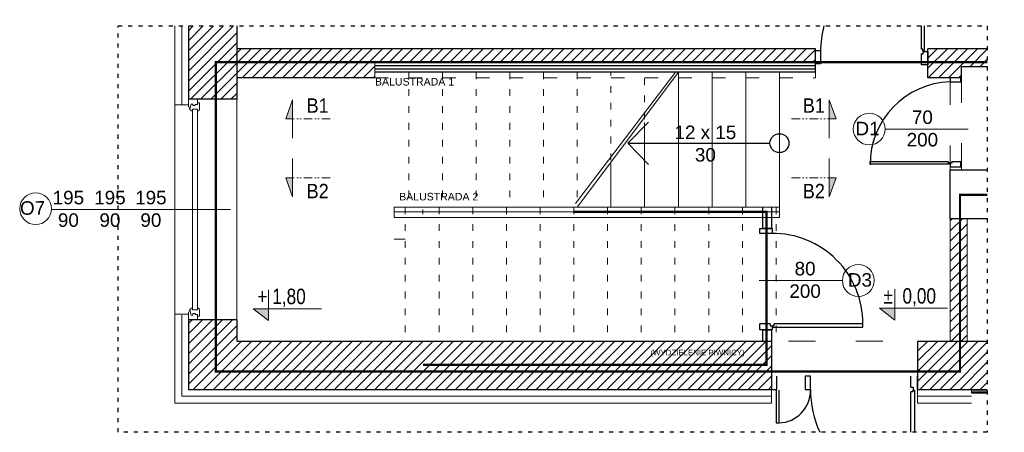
# Model space of a CAD drawing. Header units: millimetres. Extents: x -2720 to 125583, y -8970 to 34912.
# Tile 104 of 105: x 67454 to 68330, y 25529 to 25896. Entities that reach past the tile are written whole.
import ezdxf
from ezdxf.enums import TextEntityAlignment as Align

# ---------------------------------------------------------------- set-up
doc = ezdxf.new("R2010")
doc.units = ezdxf.units.MM
for name, pattern in [('1KS_2KP-50', [37.05, 12, 6, -6.35, 0, -6.35, 0, -6.35]), ('ACAD_ISO02W100', [15, 12, -3]), ('ACAD_ISO03W100', [30, 12, -18])]:
    doc.linetypes.add(name, pattern=pattern)
doc.layers.add('000_HATCH', color=253, linetype='Continuous', lineweight=5, transparency=0.5)
for name, color, linetype, lineweight, true_color in [('A_DZIAŁOWA_PROJEKTOWANE', 7, 'Continuous', 18, 0x007cb0), ('A_HATCH', 7, 'Continuous', 5, 0x999999), ('A_HATCH_PROJEKTOWANE', 7, 'Continuous', 9, 0x0089b6), ('A_IZOLEACJA TERMI_PROJEKTOWANA', 7, 'Continuous', 15, 0x0089b6), ('A_PPOŻ', 1, 'ACAD_ISO02W100', 30, 0xff0000), ('A_ŚCIANY NOWOPROJEKTOWANE', 140, 'Continuous', 35, 0x00bfff)]:
    doc.layers.add(name, color=color, linetype=linetype, lineweight=lineweight, true_color=true_color)
for name, color, linetype, lineweight in [('A_KONST_ISTNIEJĄCE', 83, 'Continuous', 25), ('A_LINIA PRZEKROJOWA', 223, '1KS_2KP-50', 15), ('A_OPISY', 40, 'Continuous', 9), ('A_STOLARKA OKIENNA', 141, 'Continuous', 15), ('A_TEKST', 7, 'Continuous', 15), ('A_WIDOK', 141, 'Continuous', 13)]:
    doc.layers.add(name, color=color, linetype=linetype, lineweight=lineweight)
doc.layers.add('A_NIEWIDOCZNE  POMOCNICZE', color=252, linetype='ACAD_ISO03W100', lineweight=5, plot=False)
doc.layers.add('AA OPISY', color=40, linetype='Continuous')
doc.styles.add('APLUS', font='arial.ttf', dxfattribs={"width": 0.6})
doc.styles.add('DEMIURG_100_etykiety', font='arial.ttf', dxfattribs={"width": 0.9, "height": 30})
doc.styles.get("Standard").update_dxf_attribs({"font": 'arial.ttf'})
doc.linetypes.add('BATTING', pattern='A,0.0001,-0.1,[134,ltypeshp.shx,S=0.1,R=0,X=-0.1,Y=0],-0.2,[134,ltypeshp.shx,S=0.1,R=180,X=0.1,Y=0],-0.1', length=0.4001)
pattern_1 = [(45, (480.5614, 0), (-4.49012806, 4.49012806), [])]

# ---------------------------------------------------------------- blocks, each defined once
blk = doc.blocks.new('*U138')
at = {"color": 144}
for p, q in [((-28, 0), (-28, -8)), ((-28, 0), (-21.32, 0)), ((-28, 0), (-28, -8)), ((-21.32, 0), (-20.74, -1.55)), ((161.32, 0), (160.74, -1.55)), ((168, 0), (161.32, 0)), ((168, 0), (168, -8)), ((-28, -8), (-24.8, -8)), ((-24.8, -8), (-24.8, -9.92)), ((-24.8, -8), (-23.41, -8)), ((-23.76, -2.4), (-20.74, -1.55)), ((-23.76, -3.73), (-23.76, -2.4)), ((-22.39, -3.73), (-23.76, -3.73)), ((-23.41, -8), (-23.41, -6.06)), ((-23.41, -6.06), (-22.39, -6.06)), ((-22.39, -6.06), (-22.39, -3.73)), ((-20.74, -1.55), (-19.89, -1.55)), ((-19.89, -1.55), (-19.99, -1.01)), ((-19.25, -7.98), (-19.25, -3.66)), ((-19.25, -3.66), (-17.62, -3.66)), ((-17.66, -7.98), (-19.25, -7.98)), ((-17.66, -9.03), (-17.66, -7.98)), ((159.25, -3.66), (157.62, -3.66)), ((157.66, -9.03), (157.66, -7.98)), ((157.66, -7.98), (159.25, -7.98)), ((159.25, -7.98), (159.25, -3.66)), ((159.89, -1.55), (159.99, -1.01)), ((160.74, -1.55), (159.89, -1.55)), ((163.76, -2.4), (160.74, -1.55)), ((162.39, -6.06), (162.39, -3.73)), ((162.39, -3.73), (163.76, -3.73)), ((163.41, -6.06), (162.39, -6.06)), ((163.41, -8), (163.41, -6.06)), ((164.8, -8), (163.41, -8)), ((163.76, -3.73), (163.76, -2.4)), ((168, -8), (164.8, -8)), ((164.8, -8), (164.8, -9.92)), ((-24.8, -9.92), (-18.94, -9.92)), ((164.8, -9.92), (158.94, -9.92))]:
    blk.add_line(p, q, dxfattribs=at)
blk.add_lwpolyline([(-19.25, -3.66), (159.25, -3.66), (159.25, -7.98), (-19.25, -7.98)], close=True, dxfattribs=at)
for centre, radius, start, end in [((-20.13, -3.52), 2.51, 356.81051, 86.81051), ((160.13, -3.52), 2.51, 93.18949, 183.18949), ((-19.03, -8.42), 1.5, 273.35533, 335.68535), ((159.03, -8.42), 1.5, 204.31465, 266.64467)]:
    blk.add_arc(centre, radius, start, end, dxfattribs=at)
blk = doc.blocks.new('*U120')
at = {"layer": 'AA OPISY'}
for q in [(-28.53, 18.82), (-136.57, 0), (-28.53, -18.82)]:
    blk.add_line((-10, 0), q, dxfattribs=at)
blk.add_circle((-145, 0), 8.43, dxfattribs=at)
blk = doc.blocks.new('*U8')
blk.add_hatch(color=256).paths.add_polyline_path([(0, 0.153), (-0.198, 0.153), (0, 0)])
blk.add_line((0, 0.153), (0, 0.4))
blk.add_lwpolyline([(0, 0.153), (0, 0), (-0.198, 0.153), (0.685, 0.153)])
at = {"style": 'APLUS', "width": 0.8}
blk.add_attdef('%%P_0.00', text='', height=0.2, dxfattribs=at).set_placement((-0.146, 0.153), align=Align.BOTTOM_LEFT)
blk = doc.blocks.new('linia przekroju')
at = {"linetype": 'Continuous', "lineweight": 5}
h = blk.add_hatch(color=256, dxfattribs=at)
h.dxf.hatch_style = 1
h.paths.add_polyline_path([(0, -40.5), (0, 39.3), (14.4, 0), (0, 0)])
at = {"linetype": 'Continuous'}
blk.add_lwpolyline([(0, -40.5), (0, 39.3), (14.4, 0), (0, 0)], close=True, dxfattribs=at)
blk.add_lwpolyline([(14.4, 0), (-87.6, -0.1)])
at = {"linetype": 'Continuous', "style": 'DEMIURG_100_etykiety', "width": 0.9, "flags": 8}
blk.add_attdef('NR_PRZEKROJU', (-55.1, 12.6), '', height=30, dxfattribs=at)

msp = doc.modelspace()

# ---------------------------------------------------------------- hatches: boundary and pattern name
at = {"layer": 'A_HATCH'}
h = msp.add_hatch(dxfattribs=at)
h.set_pattern_fill('ANSI31', color=256, scale=2)
h.set_pattern_definition(pattern_1)
h.paths.add_polyline_path([(68122.84, 25609.92), (67646.84, 25609.92), (67646.84, 25628.92), (67603.84, 25628.92), (67603.84, 25566.92), (68122.84, 25566.92), (68122.84, 25578.84)])
h.paths.add_polyline_path([(67646.84, 25890.13), (67603.84, 25890.13), (67603.84, 25824.92), (67646.84, 25824.92)])
h.paths.add_polyline_path([(68314.84, 25566.92), (68314.84, 25609.92), (68281.84, 25609.92), (68252.84, 25609.92), (68252.84, 25566.92)])
h = msp.add_hatch(dxfattribs=at)
h.set_pattern_fill('ANSI31', color=256, scale=2)
h.set_pattern_definition(pattern_1)
h.paths.add_polyline_path([(68314.84, 25869.92), (68261.84, 25869.92), (68261.84, 25843.92), (68281.76, 25843.92), (68291.84, 25843.92), (68291.84, 25853.92), (68314.84, 25853.92)])
h.paths.add_polyline_path([(67769.84, 25843.92), (67769.84, 25858.92), (68161.84, 25858.92), (68161.84, 25843.92), (68161.84, 25869.92), (67646.84, 25869.92), (67646.84, 25843.92)])
at = {"layer": 'A_HATCH_PROJEKTOWANE', "ltscale": 2}
h = msp.add_hatch(dxfattribs=at)
h.set_pattern_fill('ANSI31', color=256, scale=2)
h.set_pattern_definition([(45, (52597.3555, 7760.349), (-4.490128, 4.490128), [])])
h.paths.add_polyline_path([(68296.84, 25609.92), (68296.84, 25718.92), (68281.84, 25718.92), (68281.84, 25609.92)])

# ---------------------------------------------------------------- linework, layer by layer
at = {"color": 144}
for p, q in [((68255.88, 25865.4), (68257.87, 25865.4)), ((68257.45, 25869.5), (68255.91, 25869.5)), ((68257.45, 25867.96), (68257.45, 25869.5)), ((68257.87, 25865.4), (68257.87, 25867.38)), ((68280.08, 25768.4), (68280.08, 25769.62)), ((68281.3, 25768.4), (68280.08, 25768.4)), ((68283.33, 25768.07), (68281.76, 25768.07)), ((68283.33, 25769.64), (68283.33, 25768.07)), ((68121.42, 25625.29), (68121.42, 25623.5)), ((68125.12, 25623.87), (68125.12, 25625.27)), ((68121.42, 25623.5), (68123.21, 25623.5)), ((68123.73, 25623.87), (68125.12, 25623.87)), ((68246.88, 25568.91), (68248.87, 25568.91)), ((68248.45, 25564.8), (68246.91, 25564.8)), ((68248.45, 25566.34), (68248.45, 25564.8)), ((68248.87, 25568.91), (68248.87, 25566.92))]:
    msp.add_line(p, q, dxfattribs=at)
at = {"color": 144, "true_color": 0x007cb0}
for p, q in [((68122.84, 25578.84), (68122.84, 25566.92)), ((68127.48, 25566.92), (68127.48, 25578.84)), ((68152.84, 25578.84), (68152.84, 25566.92)), ((68157.48, 25578.84), (68152.84, 25578.84)), ((68157.48, 25566.92), (68157.48, 25578.84)), ((68246.88, 25568.91), (68246.88, 25578.84)), ((68252.84, 25566.92), (68252.84, 25578.84)), ((68122.84, 25566.92), (68127.48, 25566.92)), ((68127.53, 25566.73), (68127.02, 25566.73)), ((68127.02, 25566.73), (68127.02, 25537.3)), ((68127.53, 25566.73), (68127.02, 25566.73)), ((68129.47, 25537.3), (68129.47, 25566.22)), ((68152.84, 25566.92), (68157.48, 25566.92)), ((68246.91, 25528.9), (68246.91, 25564.8)), ((68248.45, 25566.34), (68250, 25566.34)), ((68250, 25566.34), (68250, 25528.9)), ((68127.02, 25537.3), (68129.47, 25537.3))]:
    msp.add_line(p, q, dxfattribs=at)
at = {"linetype": 'ACAD_ISO03W100', "ltscale": 0.3}
msp.add_lwpolyline([(67541.24, 25890.13), (68314.84, 25890.13), (68314.84, 25528.9), (67541.24, 25528.9)], close=True, dxfattribs=at)
at = {"color": 144, "true_color": 0x007cb0}
msp.add_lwpolyline([(68255.91, 25890.13), (68255.91, 25869.5)], dxfattribs=at)
at = {"color": 144}
for points in [[(68259, 25867.96), (68259, 25890.13)], [(68161.84, 25856.46), (68161.84, 25868.38), (68166.48, 25868.38), (68166.48, 25856.46), (68161.84, 25856.46)], [(68257.87, 25867.38), (68261.84, 25867.38), (68261.84, 25855.46), (68255.88, 25855.46)], [(68255.88, 25865.4), (68255.88, 25855.46)], [(68257.45, 25867.96), (68259, 25867.96)], [(68291.2, 25844.1), (68281.76, 25844.1), (68281.76, 25840.43), (68291.2, 25840.43), (68291.2, 25844.1)], [(68281.3, 25767.18), (68210.51, 25767.18), (68210.51, 25769.62), (68280.08, 25769.62)], [(68281.3, 25768.4), (68281.3, 25767.18)], [(68281.76, 25768.07), (68281.76, 25764.92), (68291.2, 25764.92), (68291.2, 25769.64)], [(68283.33, 25769.64), (68291.2, 25769.64)], [(68112.48, 25709.92), (68123.21, 25709.92), (68123.21, 25705.75), (68112.48, 25705.75), (68112.48, 25709.92)], [(68121.42, 25625.29), (68112.48, 25625.29)], [(68123.21, 25623.5), (68123.21, 25619.92), (68112.48, 25619.92), (68112.48, 25625.29)], [(68123.73, 25622.48), (68204.19, 25622.48), (68204.19, 25625.27), (68125.12, 25625.27)], [(68123.73, 25623.87), (68123.73, 25622.48)]]:
    msp.add_lwpolyline(points, dxfattribs=at)
for centre, radius, start, end in [((68255.91, 25867.94), 89.43, 165.62988, 180.35485), ((68283.92, 25767.06), 73.41, 91.68274, 180.34052), ((68123.71, 25625.27), 80.48, 359.99889, 90.35485), ((68246.91, 25566.37), 89.43, 179.64515, 204.77341)]:
    msp.add_arc(centre, radius, start, end, dxfattribs=at)
at = {"color": 144, "true_color": 0x007cb0}
msp.add_arc((68128.76, 25566.01), 28.72, 271.42274, 0.70424, dxfattribs=at)
at = {"layer": '000_HATCH', "ltscale": 2}
for p, q in [((68161.84, 25851.42), (68161.84, 25851.42)), ((67812.52, 25726.92), (67812.52, 25722.92)), ((68129.84, 25728.92), (68129.84, 25719.92)), ((67796.84, 25700.69), (67786.84, 25700.69))]:
    msp.add_line(p, q, dxfattribs=at)
at = {"layer": '000_HATCH', "linetype": 'ACAD_ISO03W100'}
msp.add_lwpolyline([(67769.84, 25843.92), (68161.84, 25843.92), (68161.84, 25848.92)], dxfattribs=at)
at = {"layer": 'A_DZIAŁOWA_PROJEKTOWANE', "ltscale": 2}
msp.add_lwpolyline([(68296.84, 25609.92), (68281.84, 25609.92), (68281.84, 25718.92), (68296.84, 25718.92)], close=True, dxfattribs=at)
at = {"layer": 'A_IZOLEACJA TERMI_PROJEKTOWANA', "ltscale": 2}
for p, q in [((67603.84, 25819.92), (67591.84, 25819.92)), ((67603.84, 25633.92), (67591.84, 25633.92)), ((68122.84, 25566.92), (68122.84, 25554.92)), ((68252.84, 25566.92), (68252.84, 25554.92)), ((68300.84, 25563.92), (68300.84, 25566.92))]:
    msp.add_line(p, q, dxfattribs=at)
at = {"layer": 'A_IZOLEACJA TERMI_PROJEKTOWANA', "linetype": 'BATTING', "ltscale": 3}
msp.add_line((68300.84, 25565.42), (68314.84, 25565.42), dxfattribs=at)
at = {"layer": 'A_IZOLEACJA TERMI_PROJEKTOWANA', "ltscale": 2}
for points in [[(67591.84, 25819.92), (67591.84, 25890.13)], [(68122.84, 25554.92), (67591.84, 25554.92), (67591.84, 25633.92)], [(68300.84, 25554.92), (68252.84, 25554.92)]]:
    msp.add_lwpolyline(points, dxfattribs=at)
at = {"layer": 'A_IZOLEACJA TERMI_PROJEKTOWANA', "linetype": 'BATTING', "ltscale": 14}
for points in [[(67597.84, 25819.92), (67597.84, 25890.13)], [(68122.84, 25560.92), (67597.84, 25560.92), (67597.84, 25633.08)], [(68300.84, 25560.92), (68252.84, 25560.92)]]:
    msp.add_lwpolyline(points, dxfattribs=at)
at = {"layer": 'A_KONST_ISTNIEJĄCE', "ltscale": 2}
for p, q in [((68161.84, 25869.92), (67646.84, 25869.92)), ((68161.84, 25848.92), (68161.84, 25869.92)), ((68314.84, 25869.92), (68261.84, 25869.92)), ((68261.84, 25843.92), (68261.84, 25869.92)), ((67769.84, 25854.92), (68161.84, 25854.92)), ((68314.84, 25853.92), (68291.84, 25853.92)), ((68291.84, 25843.92), (68291.84, 25853.92)), ((67769.84, 25843.92), (67646.84, 25843.92)), ((67769.84, 25851.92), (68161.84, 25851.92)), ((68161.84, 25848.92), (67769.84, 25848.92)), ((68291.84, 25843.92), (68261.84, 25843.92)), ((67646.84, 25824.92), (67603.84, 25824.92)), ((68314.84, 25761.92), (68281.84, 25761.92)), ((68281.84, 25718.92), (68281.84, 25761.92)), ((68114.84, 25728.92), (68114.84, 25709.92)), ((68122.84, 25728.92), (68122.84, 25709.92)), ((68281.84, 25718.92), (68314.84, 25718.92)), ((68122.84, 25709.92), (68114.84, 25709.92)), ((67646.84, 25628.92), (67603.84, 25628.92)), ((68114.84, 25619.92), (68114.84, 25609.92)), ((68114.84, 25619.92), (68122.84, 25619.92)), ((68122.84, 25619.92), (68122.84, 25609.92)), ((68122.84, 25609.92), (68122.84, 25566.92)), ((68252.84, 25609.92), (68252.84, 25566.92)), ((68281.84, 25609.92), (68314.84, 25609.92))]:
    msp.add_line(p, q, dxfattribs=at)
for points in [[(67603.84, 25890.13), (67603.84, 25824.92)], [(67646.84, 25890.13), (67646.84, 25824.92)], [(67603.84, 25628.92), (67603.84, 25566.92), (68122.84, 25566.92)], [(67646.84, 25628.92), (67646.84, 25609.92), (68122.84, 25609.92)], [(68252.84, 25609.92), (68281.84, 25609.92)], [(68252.84, 25566.92), (68314.84, 25566.92)]]:
    msp.add_lwpolyline(points, dxfattribs=at)
at = {"layer": 'A_NIEWIDOCZNE  POMOCNICZE', "ltscale": 2}
msp.add_lwpolyline([(67646.84, 25843.92), (67769.84, 25843.92), (67769.84, 25857.92), (68261.84, 25857.92), (68261.84, 25843.92), (68281.84, 25843.92), (68281.84, 25609.92), (67646.84, 25609.92)], close=True, dxfattribs=at)
msp.add_lwpolyline([(68314.84, 25761.92), (68291.84, 25761.92), (68291.84, 25853.92), (68314.84, 25853.92)], dxfattribs=at)
at = {"layer": 'A_OPISY', "color": 144, "true_color": 0x007cb0, "transparency": 33554559}
for p, q in [((68223.88, 25798.48), (68297.85, 25798.48)), ((67641.29, 25726.92), (67481.89, 25726.92)), ((68185.81, 25663.85), (68111.83, 25663.85))]:
    msp.add_line(p, q, dxfattribs=at)
for centre in [(68209.73, 25798.48), (67467.76, 25727.69), (68199.96, 25663.85)]:
    msp.add_circle(centre, 14.15, dxfattribs=at)
at = {"layer": 'A_PPOŻ', "linetype": 'ACAD_ISO03W100', "ltscale": 2, "const_width": 2}
for points in [[(68314.84, 25740.09), (68290.56, 25740.09), (68290.56, 25582.86), (67628.18, 25582.86), (67628.18, 25857.99), (68314.84, 25857.99)], [(67946.84, 25724.92), (68118.39, 25724.92), (68118.39, 25588.79), (67812.61, 25588.79)]]:
    msp.add_lwpolyline(points, dxfattribs=at)
at = {"layer": 'A_WIDOK', "ltscale": 2}
for p, q in [((68045.84, 25869.92), (68075.84, 25869.92)), ((67948.3, 25732.19), (68037.26, 25848.92)), ((67949.84, 25728.92), (68039.84, 25848.92)), ((68039.84, 25848.92), (68039.84, 25728.92)), ((68069.84, 25848.92), (68069.84, 25728.92)), ((68099.84, 25848.92), (68099.84, 25728.92)), ((68129.84, 25848.92), (68129.84, 25728.92)), ((67591.84, 25633.92), (67591.84, 25819.92)), ((67646.84, 25824.92), (67646.84, 25628.92)), ((68009.84, 25804.26), (68009.84, 25728.92)), ((67979.84, 25767.59), (67979.84, 25728.92)), ((68129.84, 25728.92), (67786.84, 25728.92)), ((68114.84, 25728.92), (67786.84, 25728.92)), ((67786.84, 25728.92), (68129.84, 25728.92)), ((67786.84, 25719.92), (67786.84, 25728.92)), ((67786.84, 25724.92), (68129.84, 25724.92)), ((67786.84, 25719.92), (68129.84, 25719.92))]:
    msp.add_line(p, q, dxfattribs=at)
at = {"layer": 'A_WIDOK', "linetype": 'ACAD_ISO03W100', "ltscale": 0.5}
for p, q in [((67799.84, 25848.92), (67799.84, 25728.92)), ((67829.84, 25848.92), (67829.84, 25728.92)), ((67859.84, 25848.92), (67859.84, 25728.92)), ((67889.84, 25848.92), (67889.84, 25728.92)), ((67919.84, 25848.92), (67919.84, 25728.92)), ((67949.84, 25848.92), (67949.84, 25728.92)), ((67979.84, 25770.75), (67979.84, 25848.92)), ((68009.84, 25807.41), (68009.84, 25848.92)), ((67796.84, 25728.92), (67796.84, 25609.92)), ((67826.84, 25728.92), (67826.84, 25609.92)), ((67826.84, 25728.92), (67826.84, 25609.92)), ((67856.84, 25728.92), (67856.84, 25609.92)), ((67886.84, 25728.92), (67886.84, 25609.92)), ((67916.84, 25728.92), (67916.84, 25609.92)), ((67946.84, 25728.92), (67946.84, 25609.92)), ((67976.84, 25728.92), (67976.84, 25609.92)), ((68006.84, 25728.92), (68006.84, 25609.92)), ((68036.84, 25728.92), (68036.84, 25609.92)), ((68066.84, 25728.92), (68066.84, 25609.92)), ((68096.84, 25728.92), (68096.84, 25609.92)), ((68126.84, 25728.92), (68126.84, 25609.92))]:
    msp.add_line(p, q, dxfattribs=at)
at = {"layer": 'A_WIDOK', "ltscale": 2}
msp.add_lwpolyline([(68161.84, 25848.92), (68161.84, 25857.92), (67769.84, 25857.92), (67769.84, 25843.92)], dxfattribs=at)
at = {"layer": 'A_ŚCIANY NOWOPROJEKTOWANE', "ltscale": 2}
msp.add_line((68300.84, 25563.92), (68314.84, 25563.92), dxfattribs=at)

# ---------------------------------------------------------------- block references
at = {"layer": 'A_LINIA PRZEKROJOWA'}
ref = msp.add_blockref('linia przekroju', (67696.5, 25807.56), dxfattribs=dict(at, xscale=-0.4269980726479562, yscale=0.4269980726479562, zscale=0.4269980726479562))
ref.add_attrib('NR_PRZEKROJU', 'B1', dxfattribs={"layer": '0', "linetype": 'Continuous', "height": 12.81, "style": 'DEMIURG_100_etykiety', "width": 0.9}).set_placement((67708.96, 25809.14), align=Align.BOTTOM_LEFT)
ref = msp.add_blockref('linia przekroju', (68174.13, 25807.56), dxfattribs=dict(at, xscale=0.4269980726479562, yscale=0.4269980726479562, zscale=0.4269980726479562))
ref.add_attrib('NR_PRZEKROJU', 'B1', dxfattribs={"layer": '0', "linetype": 'Continuous', "height": 12.81, "style": 'DEMIURG_100_etykiety', "width": 0.9}).set_placement((68150.61, 25809.14), align=Align.BOTTOM_LEFT)
ref = msp.add_blockref('linia przekroju', (67696.5, 25755.11), dxfattribs=dict(at, xscale=0.4269980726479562, yscale=0.4269980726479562, zscale=0.4269980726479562, rotation=180))
ref.add_attrib('NR_PRZEKROJU', 'B2', dxfattribs={"layer": '0', "linetype": 'Continuous', "height": 12.81, "style": 'DEMIURG_100_etykiety', "width": 0.9}).set_placement((67708.96, 25733.09), align=Align.BOTTOM_LEFT)
ref = msp.add_blockref('linia przekroju', (68174.13, 25755.11), dxfattribs=dict(at, xscale=-0.4269980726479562, yscale=0.4269980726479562, zscale=0.4269980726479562, rotation=180))
ref.add_attrib('NR_PRZEKROJU', 'B2', dxfattribs={"layer": '0', "linetype": 'Continuous', "height": 12.81, "style": 'DEMIURG_100_etykiety', "width": 0.9}).set_placement((68150.61, 25733.09), align=Align.BOTTOM_LEFT)
at = {"layer": 'A_OPISY', "transparency": 33554559, "rotation": 180}
msp.add_blockref('*U120', (67984.84, 25785.92), dxfattribs=at)
at = {"layer": 'A_OPISY', "transparency": 33554687, "xscale": 68.67492864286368, "yscale": 68.67492864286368, "zscale": 68.67492864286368, "rotation": 1.435389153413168e-05}
for p, values in [((67675.16, 25628.21), {'%%P_0.00': '+ 1,80'}), ((68232.38, 25628.66), {'%%P_0.00': '%%p  0,00'})]:
    msp.add_blockref('*U8', p, dxfattribs=at).add_auto_attribs(values)
at = {"layer": 'A_STOLARKA OKIENNA', "transparency": 33554559, "xscale": -1, "rotation": 90}
msp.add_blockref('*U138', (67603.84, 25796.92), dxfattribs=at)

# ---------------------------------------------------------------- texts
at = {"char_height": 6.7221, "attachment_point": 1}
for s, insert in [('BALUSTRADA 1', (67769.84, 25843.92)), ('BALUSTRADA 2', (67791.34, 25741.76))]:
    msp.add_mtext_dynamic_manual_height_columns(s, width=171.1594, gutter_width=2.8, heights=[0], dxfattribs=dict(at, insert=insert))
at = {"layer": 'A_OPISY', "color": 144, "true_color": 0x007cb0, "transparency": 33554559, "char_height": 12, "attachment_point": 5}
for s, insert in [('70\\P200', (68257.04, 25798.93)), ('D1', (68208.23, 25798.93)), ('195\\P90', (67496.95, 25727.47)), ('195\\P90', (67533.93, 25727.47)), ('195\\P90', (67570.38, 25727.47)), ('80\\P200', (68152.65, 25664.3)), ('D3', (68201.46, 25664.3))]:
    msp.add_mtext_dynamic_manual_height_columns(s, width=44.3905, gutter_width=12.5, heights=[0], dxfattribs=dict(at, insert=insert))
at = {"layer": 'A_OPISY', "color": 144, "true_color": 0x007cb0, "transparency": 33554559, "insert": (67465.06, 25728.24), "char_height": 12, "attachment_point": 5, "rotation": 0.4248}
msp.add_mtext_dynamic_manual_height_columns('O7', width=44.3905, gutter_width=12.5, heights=[0], dxfattribs=at)
at = {"layer": 'A_PPOŻ', "linetype": 'ACAD_ISO03W100', "ltscale": 2, "insert": (68015.03, 25602.21), "char_height": 5, "attachment_point": 1}
msp.add_mtext_dynamic_manual_height_columns('(WYDZIELENIE PIWNICY)', width=254.3544, gutter_width=0, heights=[12.82], dxfattribs=at)
at = {"layer": 'A_TEKST', "transparency": 33554559, "insert": (68063.92, 25785.49), "char_height": 12, "attachment_point": 5}
msp.add_mtext_dynamic_manual_height_columns('12 x 15\\P\\pxqc;30', width=91.3974, gutter_width=12.5, heights=[39.91], dxfattribs=at)

doc.saveas('drawing.dxf')
